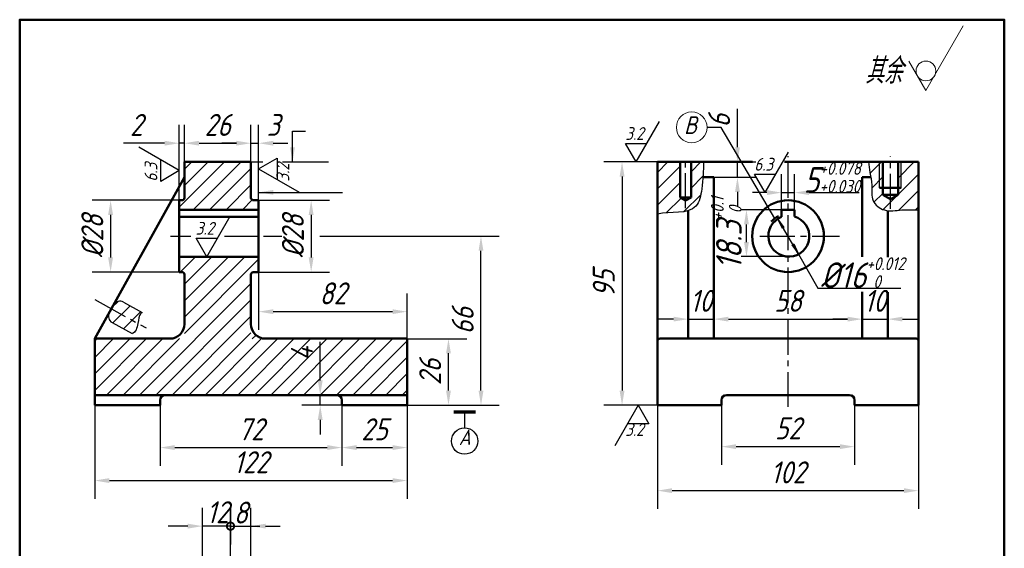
# Model space of a CAD drawing. Header units: millimetres. Extents: x 91 to 226, y 91 to 236.
# Tile 2 of 2: x 91 to 226, y 164 to 236. Entities that reach past the tile are written whole.
import ezdxf

# ---------------------------------------------------------------- set-up
doc = ezdxf.new("R2010")
doc.units = ezdxf.units.MM
doc.header["$LTSCALE"] = 0.5
doc.linetypes.add('CENTER2', pattern=[28.575, 19.05, -3.175, 3.175, -3.175])
for name, color, linetype in [('剖面线层', 7, 'Continuous'), ('尺寸层', 221, 'Continuous'), ('符号层', 7, 'Continuous'), ('细实线层', 7, 'Continuous')]:
    doc.layers.add(name, color=color, linetype=linetype)
doc.layers.add('点画线层', color=3, linetype='CENTER2', lineweight=25)
doc.layers.add('粗实线层', color=1, linetype='Continuous', lineweight=50)
doc.styles.add('工程字体（斜）', font='gbeitc.shx', dxfattribs={"bigfont": 'gbcbig.shx'})
doc.styles.add('工程斜体', font='gbeitc.shx', dxfattribs={"bigfont": 'gbcbig.shx'})
doc.dimstyles.new('小箭头', dxfattribs={"dimtxt": 3, "dimasz": 2, "dimexe": 2.5, "dimexo": 0, "dimgap": 1, "dimtad": 1, "dimdsep": 46, "dimtxsty": '工程字体（斜）', "dimcen": 0, "dimadec": 0, "dimazin": 0, "dimtfac": 1, "dimtmove": 0, "dimatfit": 3, "dimfxl": 0, "dimarcsym": 0})
pattern_1 = [(45, (-101.2412, -183.2905), (-1.122532, 1.122532), [])]

# ---------------------------------------------------------------- blocks, each defined once
blk = doc.blocks.new('*D13')
at = {"layer": 'Defpoints', "color": 0, "ltscale": 0.5}
for p in [(113.49, 219.09), (113.49, 216.54), (112.79, 211.29)]:
    blk.add_point(p, dxfattribs=at)
at = {"layer": '尺寸层', "color": 0, "lineweight": -2, "ltscale": 0.5}
for p, q in [((112.79, 211.29), (112.79, 221.59)), ((113.49, 216.54), (113.49, 221.59)), ((110.79, 219.09), (105.17, 219.09)), ((113.49, 219.09), (112.79, 219.09)), ((115.49, 219.09), (117.49, 219.09))]:
    blk.add_line(p, q, dxfattribs=at)
at = {"layer": '尺寸层', "color": 0, "ltscale": 0.5}
for points in [[(110.79, 219.42), (110.79, 218.76), (112.79, 219.09)], [(115.49, 219.42), (115.49, 218.76), (113.49, 219.09)]]:
    blk.add_solid(points, dxfattribs=at)
at = {"layer": '尺寸层', "color": 0, "ltscale": 0.5, "insert": (106.92, 221.59), "char_height": 3, "attachment_point": 5, "style": '工程字体（斜）'}
blk.add_mtext('2', dxfattribs=at)
blk = doc.blocks.new('*D14')
at = {"layer": 'Defpoints', "color": 0, "ltscale": 0.5}
for p in [(122.59, 219.09), (113.49, 216.54), (122.59, 216.54)]:
    blk.add_point(p, dxfattribs=at)
at = {"layer": '尺寸层', "color": 0, "lineweight": -2, "ltscale": 0.5}
for p, q in [((113.49, 216.54), (113.49, 221.59)), ((122.59, 216.54), (122.59, 221.59)), ((115.49, 219.09), (120.59, 219.09))]:
    blk.add_line(p, q, dxfattribs=at)
at = {"layer": '尺寸层', "color": 0, "ltscale": 0.5}
for points in [[(115.49, 219.42), (115.49, 218.76), (113.49, 219.09)], [(120.59, 219.42), (120.59, 218.76), (122.59, 219.09)]]:
    blk.add_solid(points, dxfattribs=at)
at = {"layer": '尺寸层', "color": 0, "ltscale": 0.5, "insert": (118.04, 221.59), "char_height": 3, "attachment_point": 5, "style": '工程字体（斜）'}
blk.add_mtext('26', dxfattribs=at)
blk = doc.blocks.new('*D15')
at = {"layer": 'Defpoints', "color": 0, "ltscale": 0.5}
for p in [(123.64, 219.09), (122.59, 216.54), (123.64, 211.29)]:
    blk.add_point(p, dxfattribs=at)
at = {"layer": '尺寸层', "color": 0, "lineweight": -2, "ltscale": 0.5}
for p, q in [((122.59, 216.54), (122.59, 221.59)), ((123.64, 211.29), (123.64, 221.59)), ((120.59, 219.09), (118.59, 219.09)), ((122.59, 219.09), (123.64, 219.09)), ((125.64, 219.09), (127.64, 219.09))]:
    blk.add_line(p, q, dxfattribs=at)
at = {"layer": '尺寸层', "color": 0, "ltscale": 0.5}
for points in [[(120.59, 219.42), (120.59, 218.76), (122.59, 219.09)], [(125.64, 219.42), (125.64, 218.76), (123.64, 219.09)]]:
    blk.add_solid(points, dxfattribs=at)
at = {"layer": '尺寸层', "color": 0, "ltscale": 0.5, "insert": (125.64, 221.59), "char_height": 3, "attachment_point": 5, "style": '工程字体（斜）'}
blk.add_mtext('3', dxfattribs=at)
blk = doc.blocks.new('粗糙度符号1')
at = {"layer": '细实线层', "ltscale": 0.5}
for p, q in [((0, 0), (6.38, 11.05)), ((0, 0), (-2.92, 5.05)), ((-2.92, 5.05), (2.92, 5.05))]:
    blk.add_line(p, q, dxfattribs=at)
at = {"layer": '细实线层', "ltscale": 0.5, "style": '工程字体（斜）'}
blk.add_attdef('CCD', (-3, 6), '', height=3.5, dxfattribs=at)
blk = doc.blocks.new('*D16')
at = {"layer": 'Defpoints', "color": 0, "ltscale": 0.5}
for p in [(123.64, 211.29), (123.64, 201.49), (130.82, 201.49)]:
    blk.add_point(p, dxfattribs=at)
at = {"layer": '尺寸层', "color": 0, "lineweight": -2, "ltscale": 0.5}
for p, q in [((123.64, 211.29), (133.32, 211.29)), ((130.82, 209.29), (130.82, 203.49)), ((123.64, 201.49), (133.32, 201.49))]:
    blk.add_line(p, q, dxfattribs=at)
at = {"layer": '尺寸层', "color": 0, "ltscale": 0.5}
for points in [[(130.48, 209.29), (131.15, 209.29), (130.82, 211.29)], [(130.48, 203.49), (131.15, 203.49), (130.82, 201.49)]]:
    blk.add_solid(points, dxfattribs=at)
at = {"layer": '尺寸层', "color": 0, "ltscale": 0.5, "insert": (128.32, 206.39), "char_height": 3, "attachment_point": 5, "rotation": 90, "style": '工程字体（斜）'}
blk.add_mtext('%%C28', dxfattribs=at)
blk = doc.blocks.new('*D17')
at = {"layer": 'Defpoints', "color": 0, "ltscale": 0.5}
for p in [(123.64, 201.49), (143.94, 196.08), (143.94, 192.39)]:
    blk.add_point(p, dxfattribs=at)
at = {"layer": '尺寸层', "color": 0, "lineweight": -2, "ltscale": 0.5}
for p, q in [((123.64, 201.49), (123.64, 193.58)), ((143.94, 192.39), (143.94, 198.58)), ((125.64, 196.08), (141.94, 196.08))]:
    blk.add_line(p, q, dxfattribs=at)
at = {"layer": '尺寸层', "color": 0, "ltscale": 0.5}
for points in [[(125.64, 196.41), (125.64, 195.75), (123.64, 196.08)], [(141.94, 196.41), (141.94, 195.75), (143.94, 196.08)]]:
    blk.add_solid(points, dxfattribs=at)
at = {"layer": '尺寸层', "color": 0, "ltscale": 0.5, "insert": (133.79, 198.58), "char_height": 3, "attachment_point": 5, "style": '工程字体（斜）'}
blk.add_mtext('82', dxfattribs=at)
blk = doc.blocks.new('*D18')
at = {"layer": 'Defpoints', "color": 0, "ltscale": 0.5}
for p in [(132.06, 184.69), (135.02, 184.69), (135.02, 183.29)]:
    blk.add_point(p, dxfattribs=at)
at = {"layer": '尺寸层', "color": 0, "lineweight": -2, "ltscale": 0.5}
for p, q in [((132.06, 186.69), (132.06, 191.94)), ((135.02, 184.69), (129.56, 184.69)), ((132.06, 183.29), (132.06, 184.69)), ((135.02, 183.29), (129.56, 183.29)), ((132.06, 181.29), (132.06, 179.29))]:
    blk.add_line(p, q, dxfattribs=at)
at = {"layer": '尺寸层', "color": 0, "ltscale": 0.5}
for points in [[(131.72, 186.69), (132.39, 186.69), (132.06, 184.69)], [(131.72, 181.29), (132.39, 181.29), (132.06, 183.29)]]:
    blk.add_solid(points, dxfattribs=at)
at = {"layer": '尺寸层', "color": 0, "ltscale": 0.5, "insert": (129.56, 190.32), "char_height": 3, "attachment_point": 5, "rotation": 90, "style": '工程字体（斜）'}
blk.add_mtext('4', dxfattribs=at)
blk = doc.blocks.new('*D19')
at = {"layer": 'Defpoints', "color": 0, "ltscale": 0.5}
for p in [(143.94, 192.39), (149.59, 192.39), (143.94, 183.29)]:
    blk.add_point(p, dxfattribs=at)
at = {"layer": '尺寸层', "color": 0, "lineweight": -2, "ltscale": 0.5}
for p, q in [((143.94, 192.39), (152.09, 192.39)), ((149.59, 185.29), (149.59, 190.39)), ((143.94, 183.29), (152.09, 183.29))]:
    blk.add_line(p, q, dxfattribs=at)
at = {"layer": '尺寸层', "color": 0, "ltscale": 0.5}
for points in [[(149.26, 190.39), (149.92, 190.39), (149.59, 192.39)], [(149.26, 185.29), (149.92, 185.29), (149.59, 183.29)]]:
    blk.add_solid(points, dxfattribs=at)
at = {"layer": '尺寸层', "color": 0, "ltscale": 0.5, "insert": (147.09, 187.84), "char_height": 3, "attachment_point": 5, "rotation": 90, "style": '工程字体（斜）'}
blk.add_mtext('26', dxfattribs=at)
blk = doc.blocks.new('粗糙度符号2')
at = {"layer": '细实线层', "ltscale": 0.5}
for p, q in [((0, 0), (-6.38, -11.05)), ((0, 0), (2.92, -5.05)), ((2.92, -5.05), (-2.92, -5.05))]:
    blk.add_line(p, q, dxfattribs=at)
at = {"layer": '细实线层', "ltscale": 0.5, "style": '工程字体（斜）'}
blk.add_attdef('CCD', (-3.52, -8.38), '', height=3.5, dxfattribs=at)
blk = doc.blocks.new('*D20')
at = {"layer": 'Defpoints', "color": 0, "ltscale": 0.5}
for p in [(178.16, 216.54), (173.32, 183.29), (178.16, 183.29)]:
    blk.add_point(p, dxfattribs=at)
at = {"layer": '尺寸层', "color": 0, "lineweight": -2, "ltscale": 0.5}
for p, q in [((178.16, 216.54), (170.82, 216.54)), ((173.32, 214.54), (173.32, 185.29)), ((178.16, 183.29), (170.82, 183.29))]:
    blk.add_line(p, q, dxfattribs=at)
at = {"layer": '尺寸层', "color": 0, "ltscale": 0.5}
for points in [[(172.99, 214.54), (173.66, 214.54), (173.32, 216.54)], [(172.99, 185.29), (173.66, 185.29), (173.32, 183.29)]]:
    blk.add_solid(points, dxfattribs=at)
at = {"layer": '尺寸层', "color": 0, "ltscale": 0.5, "insert": (170.82, 199.92), "char_height": 3, "attachment_point": 5, "rotation": 90, "style": '工程字体（斜）'}
blk.add_mtext('95', dxfattribs=at)
blk = doc.blocks.new('*D21')
at = {"layer": 'Defpoints', "color": 0, "ltscale": 0.5}
for p in [(185.86, 216.54), (189.1, 216.54), (185.86, 214.44)]:
    blk.add_point(p, dxfattribs=at)
at = {"layer": '尺寸层', "color": 0, "lineweight": -2, "ltscale": 0.5}
for p, q in [((189.1, 218.54), (189.1, 223.79)), ((185.86, 216.54), (191.6, 216.54)), ((189.1, 214.44), (189.1, 216.54)), ((185.86, 214.44), (191.6, 214.44)), ((189.1, 212.44), (189.1, 210.44))]:
    blk.add_line(p, q, dxfattribs=at)
at = {"layer": '尺寸层', "color": 0, "ltscale": 0.5}
for points in [[(188.77, 218.54), (189.43, 218.54), (189.1, 216.54)], [(188.77, 212.44), (189.43, 212.44), (189.1, 214.44)]]:
    blk.add_solid(points, dxfattribs=at)
at = {"layer": '尺寸层', "color": 0, "ltscale": 0.5, "insert": (186.6, 222.17), "char_height": 3, "attachment_point": 5, "rotation": 90, "style": '工程字体（斜）'}
blk.add_mtext('6', dxfattribs=at)
blk = doc.blocks.new('jt')
h = blk.add_hatch(color=256)
h.paths.add_polyline_path([(0, 0), (-0.76, -7.26), (0, -7.26)])
h.paths.add_polyline_path([(0, 0), (0, -7.26), (0.76, -7.26)])
for p, q in [((-0.76, -7.26), (0, 0)), ((0.76, -7.26), (0, 0)), ((0, -7.26), (-0.76, -7.26)), ((0, -7.26), (0.76, -7.26))]:
    blk.add_line(p, q)
blk = doc.blocks.new('箭头')
at = {"layer": '细实线层', "ltscale": 0.5}
blk.add_blockref('jt', (0, 0), dxfattribs=at)
blk = doc.blocks.new('*D22')
at = {"layer": 'Defpoints', "color": 0, "ltscale": 0.5}
for p in [(186.91, 183.29), (205.11, 183.29), (205.11, 177.64)]:
    blk.add_point(p, dxfattribs=at)
at = {"layer": '尺寸层', "color": 0, "lineweight": -2, "ltscale": 0.5}
for p, q in [((186.91, 183.29), (186.91, 175.14)), ((205.11, 183.29), (205.11, 175.14)), ((188.91, 177.64), (203.11, 177.64))]:
    blk.add_line(p, q, dxfattribs=at)
at = {"layer": '尺寸层', "color": 0, "ltscale": 0.5}
for points in [[(188.91, 177.97), (188.91, 177.31), (186.91, 177.64)], [(203.11, 177.97), (203.11, 177.31), (205.11, 177.64)]]:
    blk.add_solid(points, dxfattribs=at)
at = {"layer": '尺寸层', "color": 0, "ltscale": 0.5, "insert": (196.01, 180.14), "char_height": 3, "attachment_point": 5, "style": '工程字体（斜）'}
blk.add_mtext('52', dxfattribs=at)
blk = doc.blocks.new('*D23')
at = {"layer": 'Defpoints', "color": 0, "ltscale": 0.5}
for p in [(178.16, 183.29), (213.86, 183.29), (213.86, 171.63)]:
    blk.add_point(p, dxfattribs=at)
at = {"layer": '尺寸层', "color": 0, "lineweight": -2, "ltscale": 0.5}
for p, q in [((178.16, 183.29), (178.16, 169.13)), ((213.86, 183.29), (213.86, 169.13)), ((180.16, 171.63), (211.86, 171.63))]:
    blk.add_line(p, q, dxfattribs=at)
at = {"layer": '尺寸层', "color": 0, "ltscale": 0.5}
for points in [[(180.16, 171.96), (180.16, 171.3), (178.16, 171.63)], [(211.86, 171.96), (211.86, 171.3), (213.86, 171.63)]]:
    blk.add_solid(points, dxfattribs=at)
at = {"layer": '尺寸层', "color": 0, "ltscale": 0.5, "insert": (196.01, 174.13), "char_height": 3, "attachment_point": 5, "style": '工程字体（斜）'}
blk.add_mtext('102', dxfattribs=at)
blk = doc.blocks.new('*D24')
at = {"layer": 'Defpoints', "color": 0, "ltscale": 0.5}
for p in [(185.86, 195.06), (185.86, 195.06), (182.36, 192.39)]:
    blk.add_point(p, dxfattribs=at)
at = {"layer": '尺寸层', "color": 0, "lineweight": -2, "ltscale": 0.5}
for p, q in [((182.36, 192.39), (182.36, 197.56)), ((185.86, 195.06), (185.86, 197.56)), ((180.36, 195.06), (178.36, 195.06)), ((182.36, 195.06), (185.86, 195.06)), ((187.86, 195.06), (189.86, 195.06))]:
    blk.add_line(p, q, dxfattribs=at)
at = {"layer": '尺寸层', "color": 0, "ltscale": 0.5}
for points in [[(180.36, 195.39), (180.36, 194.73), (182.36, 195.06)], [(187.86, 195.39), (187.86, 194.73), (185.86, 195.06)]]:
    blk.add_solid(points, dxfattribs=at)
at = {"layer": '尺寸层', "color": 0, "ltscale": 0.5, "insert": (184.11, 197.56), "char_height": 3, "attachment_point": 5, "style": '工程字体（斜）'}
blk.add_mtext('10', dxfattribs=at)
blk = doc.blocks.new('*D25')
at = {"layer": 'Defpoints', "color": 0, "ltscale": 0.5}
for p in [(206.16, 195.6), (185.86, 195.06), (206.16, 195.06)]:
    blk.add_point(p, dxfattribs=at)
at = {"layer": '尺寸层', "color": 0, "lineweight": -2, "ltscale": 0.5}
for p, q in [((185.86, 195.06), (185.86, 197.56)), ((206.16, 195.6), (206.16, 192.56)), ((187.86, 195.06), (204.16, 195.06))]:
    blk.add_line(p, q, dxfattribs=at)
at = {"layer": '尺寸层', "color": 0, "ltscale": 0.5}
for points in [[(187.86, 195.39), (187.86, 194.73), (185.86, 195.06)], [(204.16, 195.39), (204.16, 194.73), (206.16, 195.06)]]:
    blk.add_solid(points, dxfattribs=at)
at = {"layer": '尺寸层', "color": 0, "ltscale": 0.5, "insert": (196.01, 197.56), "char_height": 3, "attachment_point": 5, "style": '工程字体（斜）'}
blk.add_mtext('58', dxfattribs=at)
blk = doc.blocks.new('*D26')
at = {"layer": 'Defpoints', "color": 0, "ltscale": 0.5}
for p in [(206.16, 195.6), (209.66, 195.57), (209.66, 195.06)]:
    blk.add_point(p, dxfattribs=at)
at = {"layer": '尺寸层', "color": 0, "lineweight": -2, "ltscale": 0.5}
for p, q in [((206.16, 195.6), (206.16, 192.56)), ((209.66, 195.57), (209.66, 192.56)), ((204.16, 195.06), (202.16, 195.06)), ((206.16, 195.06), (209.66, 195.06)), ((211.66, 195.06), (213.66, 195.06))]:
    blk.add_line(p, q, dxfattribs=at)
at = {"layer": '尺寸层', "color": 0, "ltscale": 0.5}
for points in [[(204.16, 195.39), (204.16, 194.73), (206.16, 195.06)], [(211.66, 195.39), (211.66, 194.73), (209.66, 195.06)]]:
    blk.add_solid(points, dxfattribs=at)
at = {"layer": '尺寸层', "color": 0, "ltscale": 0.5, "insert": (207.91, 197.56), "char_height": 3, "attachment_point": 5, "style": '工程字体（斜）'}
blk.add_mtext('10', dxfattribs=at)
blk = doc.blocks.new('_DotSmall')
at = {"color": 0, "linetype": 'ByBlock', "const_width": 0.5}
blk.add_lwpolyline([(-0.0625, 0, 1), (0.0625, 0, 1)], format="xyb", close=True, dxfattribs=at)
blk = doc.blocks.new('*D27')
at = {"layer": 'Defpoints', "color": 0, "ltscale": 0.5}
for p in [(122.59, 166.78), (122.59, 162.69), (119.79, 160.78)]:
    blk.add_point(p, dxfattribs=at)
at = {"layer": '尺寸层', "color": 0, "lineweight": -2, "ltscale": 0.5}
for p, q in [((119.79, 160.78), (119.79, 169.28)), ((122.59, 162.69), (122.59, 169.28)), ((119.79, 166.78), (117.79, 166.78)), ((119.79, 166.78), (122.59, 166.78)), ((124.59, 166.78), (126.59, 166.78))]:
    blk.add_line(p, q, dxfattribs=at)
at = {"layer": '尺寸层', "color": 0, "ltscale": 0.5}
blk.add_solid([(124.59, 167.11), (124.59, 166.45), (122.59, 166.78)], dxfattribs=at)
at = {"layer": '尺寸层', "color": 0, "lineweight": -2, "ltscale": 0.5, "xscale": 2, "yscale": 2, "zscale": 2}
blk.add_blockref('_DotSmall', (119.79, 166.78), dxfattribs=at)
at = {"layer": '尺寸层', "color": 0, "ltscale": 0.5, "insert": (121.19, 168.63), "char_height": 3, "attachment_point": 5, "style": '工程字体（斜）'}
blk.add_mtext('8', dxfattribs=at)
blk = doc.blocks.new('*D33')
at = {"layer": 'Defpoints', "color": 0, "ltscale": 0.5}
for p in [(112.79, 211.29), (103.4, 201.49), (112.79, 201.49)]:
    blk.add_point(p, dxfattribs=at)
at = {"layer": '尺寸层', "color": 0, "lineweight": -2, "ltscale": 0.5}
for p, q in [((112.79, 211.29), (100.9, 211.29)), ((103.4, 209.29), (103.4, 203.49)), ((112.79, 201.49), (100.9, 201.49))]:
    blk.add_line(p, q, dxfattribs=at)
at = {"layer": '尺寸层', "color": 0, "ltscale": 0.5}
for points in [[(103.06, 209.29), (103.73, 209.29), (103.4, 211.29)], [(103.06, 203.49), (103.73, 203.49), (103.4, 201.49)]]:
    blk.add_solid(points, dxfattribs=at)
at = {"layer": '尺寸层', "color": 0, "ltscale": 0.5, "insert": (100.9, 206.39), "char_height": 3, "attachment_point": 5, "rotation": 90, "style": '工程字体（斜）'}
blk.add_mtext('%%c28', dxfattribs=at)
blk = doc.blocks.new('*D34')
at = {"layer": 'Defpoints', "color": 0, "ltscale": 0.5}
for p in [(101.24, 183.29), (143.94, 183.29), (143.94, 173.01)]:
    blk.add_point(p, dxfattribs=at)
at = {"layer": '尺寸层', "color": 0, "lineweight": -2, "ltscale": 0.5}
for p, q in [((101.24, 183.29), (101.24, 170.51)), ((143.94, 183.29), (143.94, 170.51)), ((103.24, 173.01), (141.94, 173.01))]:
    blk.add_line(p, q, dxfattribs=at)
at = {"layer": '尺寸层', "color": 0, "ltscale": 0.5}
for points in [[(103.24, 173.34), (103.24, 172.67), (101.24, 173.01)], [(141.94, 173.34), (141.94, 172.67), (143.94, 173.01)]]:
    blk.add_solid(points, dxfattribs=at)
at = {"layer": '尺寸层', "color": 0, "ltscale": 0.5, "insert": (122.59, 175.51), "char_height": 3, "attachment_point": 5, "style": '工程字体（斜）'}
blk.add_mtext('122', dxfattribs=at)
blk = doc.blocks.new('*D35')
at = {"layer": 'Defpoints', "color": 0, "ltscale": 0.5}
for p in [(110.17, 183.29), (135.02, 183.29), (135.02, 177.51)]:
    blk.add_point(p, dxfattribs=at)
at = {"layer": '尺寸层', "color": 0, "lineweight": -2, "ltscale": 0.5}
for p, q in [((110.17, 183.29), (110.17, 175.01)), ((135.02, 183.29), (135.02, 175.01)), ((112.17, 177.51), (133.02, 177.51))]:
    blk.add_line(p, q, dxfattribs=at)
at = {"layer": '尺寸层', "color": 0, "ltscale": 0.5}
for points in [[(112.17, 177.85), (112.17, 177.18), (110.17, 177.51)], [(133.02, 177.85), (133.02, 177.18), (135.02, 177.51)]]:
    blk.add_solid(points, dxfattribs=at)
at = {"layer": '尺寸层', "color": 0, "ltscale": 0.5, "insert": (122.59, 180.01), "char_height": 3, "attachment_point": 5, "style": '工程字体（斜）'}
blk.add_mtext('72', dxfattribs=at)
blk = doc.blocks.new('*D36')
at = {"layer": 'Defpoints', "color": 0, "ltscale": 0.5}
for p in [(135.02, 183.29), (143.94, 183.29), (143.94, 177.51)]:
    blk.add_point(p, dxfattribs=at)
at = {"layer": '细实线层', "color": 0, "lineweight": -2, "ltscale": 0.5}
for p, q in [((135.02, 183.29), (135.02, 175.01)), ((143.94, 183.29), (143.94, 175.01)), ((137.02, 177.51), (141.94, 177.51))]:
    blk.add_line(p, q, dxfattribs=at)
at = {"layer": '细实线层', "color": 0, "ltscale": 0.5}
for points in [[(137.02, 177.85), (137.02, 177.18), (135.02, 177.51)], [(141.94, 177.85), (141.94, 177.18), (143.94, 177.51)]]:
    blk.add_solid(points, dxfattribs=at)
at = {"layer": '细实线层', "color": 0, "ltscale": 0.5, "insert": (139.48, 180.01), "char_height": 3, "attachment_point": 5, "style": '工程字体（斜）'}
blk.add_mtext('25', dxfattribs=at)
blk = doc.blocks.new('fgfg')
at = {"layer": '剖面线层', "ltscale": 0.5}
h = blk.add_hatch(dxfattribs=at)
h.set_pattern_fill('ANSI31', scale=0.5, style=0)
h.set_pattern_definition(pattern_1)
h.paths.add_polyline_path([(12.25, 33.25), (12.25, 28.35, -0.4142136), (11.9, 28), (11.55, 28), (11.55, 26.705), (22.4, 26.705), (22.4, 28), (21.7, 28, -0.4142136), (21.35, 28.35), (21.35, 33.25)])
h.paths.add_polyline_path([(21.35, 9.1), (21.35, 17.85, -0.4142136), (21.7, 18.2), (22.4, 18.2), (22.4, 20.3), (11.55, 20.3), (11.55, 18.2), (11.9, 18.2, -0.4142136), (12.25, 17.85), (12.25, 9.1), (0, 9.1), (0, 1.4), (42.7, 1.4), (42.7, 9.1)])
h.paths.add_polyline_path([(26.065, 5.65), (26.065, 8.4), (30.565, 8.4), (30.565, 5.65)], flags=24)
h = blk.add_hatch(dxfattribs=at)
h.set_pattern_fill('ANSI31', scale=0.5, style=0)
h.set_pattern_definition(pattern_1)
edge = h.paths.add_edge_path()
edge.add_line((80.037, 33.25), (76.922, 33.25))
edge.add_line((76.922, 33.25), (76.922, 26.111))
edge.add_spline(control_points=[(76.922, 26.111), (78.211, 26.404), (79.906, 26.222), (81.122, 26.581)], knot_values=[24.0689124, 24.0689124, 24.0689124, 24.0689124, 35.0737755, 35.0737755, 35.0737755, 35.0737755], degree=3, periodic=0)
edge.add_spline(control_points=[(81.122, 26.581), (81.542, 26.705), (82.584, 27.246), (82.962, 29.241), (83.097, 30.628), (83.133, 31.15)], knot_values=[8.7218042, 8.7218042, 8.7218042, 8.7218042, 12.5265718, 19.6356751, 24.0689124, 24.0689124, 24.0689124, 24.0689124], degree=3, periodic=0)
edge.add_spline(control_points=[(83.133, 31.15), (83.184, 31.866), (83.207, 32.561), (83.221, 33.25)], knot_values=[2.6361913, 2.6361913, 2.6361913, 2.6361913, 8.7218042, 8.7218042, 8.7218042, 8.7218042], degree=3, periodic=0)
edge.add_line((83.221, 33.25), (81.507, 33.25))
edge.add_line((81.507, 33.25), (81.507, 28.376))
edge.add_line((81.507, 28.376), (80.772, 27.952))
edge.add_line((80.772, 27.952), (80.037, 28.376))
edge.add_line((80.037, 28.376), (80.037, 33.25))
edge = h.paths.add_edge_path()
edge.add_line((107.284, 33.25), (105.775, 33.25))
edge.add_spline(control_points=[(105.775, 33.25), (105.827, 32.759), (105.914, 32.056), (106.046, 31.362), (106.084, 31.15)], knot_values=[2.3294239, 2.3294239, 2.3294239, 2.3294239, 6.5528569, 8.4081373, 8.4081373, 8.4081373, 8.4081373], degree=3, periodic=0)
edge.add_spline(control_points=[(106.084, 31.15), (106.147, 30.793), (106.31, 29.732), (105.994, 27.86), (107.454, 26.752), (108.261, 26.602), (108.422, 26.586)], knot_values=[8.4081373, 8.4081373, 8.4081373, 8.4081373, 11.5255135, 17.6137487, 23.301903, 24.7105835, 24.7105835, 24.7105835, 24.7105835], degree=3, periodic=0)
edge.add_spline(control_points=[(108.422, 26.586), (109.036, 26.521), (110.41, 26.786), (111.879, 26.65), (112.622, 26.699)], knot_values=[24.7105835, 24.7105835, 24.7105835, 24.7105835, 30.0789855, 36.4434153, 36.4434153, 36.4434153, 36.4434153], degree=3, periodic=0)
edge.add_line((112.622, 26.699), (112.622, 33.25))
edge.add_line((112.622, 33.25), (110.259, 33.25))
edge.add_line((110.259, 33.25), (110.259, 29.695))
edge.add_line((110.259, 29.695), (109.813, 29.695))
edge.add_line((109.813, 29.695), (109.813, 28.761))
edge.add_line((109.813, 28.761), (108.772, 28.16))
edge.add_line((108.772, 28.16), (107.731, 28.761))
edge.add_line((107.731, 28.761), (107.731, 29.695))
edge.add_line((107.731, 29.695), (107.284, 29.695))
edge.add_line((107.284, 29.695), (107.284, 33.25))
h.paths.add_polyline_path([(107.731, 33.25), (107.284, 33.25), (107.284, 29.695), (107.731, 29.695)], flags=17)
h.paths.add_polyline_path([(110.259, 33.25), (109.813, 33.25), (109.813, 29.695), (110.259, 29.695)], flags=17)
h = blk.add_hatch(dxfattribs=at)
h.set_pattern_fill('ANSI31', scale=0.5, style=0)
h.set_pattern_definition(pattern_1)
edge = h.paths.add_edge_path()
edge.add_line((6.479, 12.683), (3.923, 14.103))
edge.add_arc((3.438, 13.229), 1, 60.9454, 150.9454)
edge.add_line((2.563, 13.714), (2.272, 13.19))
edge.add_line((2.272, 13.19), (5.896, 11.177))
edge.add_spline(control_points=[(5.896, 11.177), (5.988, 11.711), (6.001, 12.342), (6.391, 12.635), (6.479, 12.683)], knot_values=[1.2713767, 1.2713767, 1.2713767, 1.2713767, 2.6489764, 2.9859646, 2.9859646, 2.9859646, 2.9859646], degree=3, periodic=0)
edge = h.paths.add_edge_path()
edge.add_line((2.272, 13.19), (1.981, 12.665))
edge.add_arc((2.855, 12.18), 1, 150.9454, 240.9454)
edge.add_line((2.369, 11.305), (5.096, 9.791))
edge.add_spline(control_points=[(5.096, 9.791), (5.571, 9.897), (5.789, 10.555), (5.896, 11.177)], knot_values=[2.9859646, 2.9859646, 2.9859646, 2.9859646, 4.5861824, 4.5861824, 4.5861824, 4.5861824], degree=3, periodic=0)
edge.add_line((5.896, 11.177), (2.272, 13.19))
at = {"layer": '尺寸层', "color": 7, "ltscale": 0.5}
for p, q in [((85.64, 37.966), (83.706, 37.966)), ((92.949, 25.507), (85.64, 37.966)), ((21.35, 33.25), (22.988, 33.25)), ((25.641, 33.25), (31.925, 33.25)), ((93.897, 26.707), (93.897, 31.549)), ((95.647, 26.707), (95.647, 31.549)), ((91.897, 29.049), (89.897, 29.049)), ((93.897, 29.049), (95.647, 29.049)), ((97.647, 29.049), (104.489, 29.049)), ((94.772, 26.707), (88.303, 26.707)), ((89.087, 22.302), (89.087, 24.707)), ((96.198, 20.629), (93.4, 25.476)), ((23.041, 23.1), (25.545, 23.1)), ((30.778, 23.1), (55.296, 23.1)), ((52.796, 2), (52.796, 21.1)), ((94.772, 20.302), (88.364, 20.302)), ((96.198, 20.629), (98.863, 16.014)), ((98.863, 16.014), (110.182, 16.014)), ((21.531, 9.086), (22.037, 9.591)), ((42.7, 0), (55.296, 0)), ((14.7, -24.455), (14.7, -14.01)), ((18.55, -14.01), (18.55, -19.01)), ((12.7, -16.51), (10.024, -16.51)), ((18.55, -16.51), (14.7, -16.51)), ((20.55, -16.51), (22.55, -16.51))]:
    blk.add_line(p, q, dxfattribs=at)
for points in [[(91.897, 29.382), (91.897, 28.715), (93.897, 29.049)], [(97.647, 29.382), (97.647, 28.715), (95.647, 29.049)], [(88.753, 24.707), (89.42, 24.707), (89.087, 26.707)], [(52.463, 21.1), (53.129, 21.1), (52.796, 23.1)], [(88.753, 22.302), (89.42, 22.302), (89.087, 20.302)], [(52.463, 2), (53.129, 2), (52.796, 0)], [(12.7, -16.177), (12.7, -16.844), (14.7, -16.51)]]:
    blk.add_solid(points, dxfattribs=at)
at = {"layer": '点画线层', "color": 7, "ltscale": 0.5}
for p, q in [((80.772, 26.943), (80.772, 34.04)), ((94.772, -0.23), (94.772, 34.04)), ((108.772, 26.855), (108.772, 34.04)), ((10.334, 23.1), (13.107, 23.1)), ((17.724, 23.1), (23.041, 23.1)), ((90.932, 23.1), (101.828, 23.1)), ((0, 14.452), (7.008, 10.559))]:
    blk.add_line(p, q, dxfattribs=at)
at = {"layer": '符号层', "lineweight": 70}
blk.add_line((49.061, -0.911), (52.061, -0.911), dxfattribs=at)
at = {"layer": '符号层', "lineweight": 25}
for p, q in [((49.061, -0.911), (50.561, -0.911)), ((50.561, -0.911), (50.561, -3.089))]:
    blk.add_line(p, q, dxfattribs=at)
at = {"layer": '符号层', "color": 7, "lineweight": 20}
blk.add_circle((81.606, 37.966), 2.1, dxfattribs=at)
at = {"layer": '粗实线层', "color": 7, "ltscale": 0.5}
for p, q in [((12.25, 33.25), (21.35, 33.25)), ((12.25, 33.25), (12.25, 28.35)), ((12.25, 33.25), (12.25, 28.35)), ((12.25, 33.25), (12.25, 28.35)), ((12.25, 33.25), (12.25, 28.35)), ((21.35, 33.25), (21.35, 28.35)), ((76.922, 0), (76.922, 33.25)), ((76.922, 33.25), (89.908, 33.25)), ((80.037, 28.376), (80.037, 33.25)), ((81.507, 28.376), (81.507, 33.25)), ((94.286, 33.25), (112.622, 33.25)), ((107.731, 28.761), (107.731, 33.25)), ((109.813, 28.761), (109.813, 33.25)), ((112.622, 33.25), (112.622, 0)), ((12.25, 31.15), (0, 9.1)), ((83.133, 31.15), (84.622, 31.15)), ((84.622, 9.1), (84.622, 31.15)), ((104.922, 31.15), (106.084, 31.15)), ((104.922, 20.257), (104.922, 31.15)), ((107.284, 29.695), (110.259, 29.695)), ((80.772, 27.952), (80.037, 28.376)), ((80.037, 28.376), (81.507, 28.376)), ((80.772, 27.952), (81.507, 28.376)), ((108.772, 28.16), (107.731, 28.761)), ((107.731, 28.761), (109.813, 28.761)), ((109.813, 28.761), (108.772, 28.16)), ((11.55, 28), (11.9, 28)), ((11.55, 28), (11.55, 18.2)), ((21.7, 28), (22.4, 28)), ((22.4, 28), (22.4, 18.2)), ((11.55, 26.705), (22.4, 26.705)), ((22.4, 25.721), (11.55, 25.721)), ((81.122, 9.1), (81.122, 26.581)), ((93.897, 25.721), (93.897, 26.707)), ((93.897, 26.707), (95.647, 26.707)), ((95.647, 25.793), (95.647, 26.707)), ((108.422, 20.226), (108.422, 26.586)), ((11.55, 20.3), (22.4, 20.3)), ((11.55, 18.2), (11.9, 18.2)), ((12.25, 17.85), (12.25, 11.1)), ((21.35, 17.85), (21.35, 11.1)), ((21.7, 18.2), (22.4, 18.2)), ((104.922, 9.1), (104.922, 15.516)), ((108.422, 9.1), (108.422, 15.454)), ((0, 0), (0, 9.1)), ((0, 9.1), (10.25, 9.1)), ((23.35, 9.1), (42.7, 9.1)), ((42.7, 9.1), (42.7, 0)), ((77.272, 9.1), (112.272, 9.1)), ((42.7, 1.4), (0, 1.4)), ((86.372, 1.4), (103.172, 1.4)), ((0, 0), (8.925, 0)), ((8.925, 0), (8.925, 0.7)), ((33.775, 0), (33.775, 0.7)), ((33.775, 0), (42.7, 0)), ((76.922, 0), (85.672, 0)), ((85.672, 0), (85.672, 0.7)), ((103.872, 0), (103.872, 0.7)), ((103.872, 0), (112.622, 0))]:
    blk.add_line(p, q, dxfattribs=at)
at = {"layer": '粗实线层', "color": 7}
blk.add_lwpolyline([(124.34, -92.651), (124.34, 52.67), (-10.272, 52.67), (-10.272, -92.651)], close=True, dxfattribs=at)
at = {"layer": '粗实线层', "color": 7, "ltscale": 0.5}
blk.add_circle((94.772, 23.1), 4.9, dxfattribs=at)
for centre, radius, start, end in [((11.9, 28.35), 0.35, 270, 0), ((21.7, 28.35), 0.35, 180, 270), ((94.881, 23.1), 2.8, 110.57843, 74.12671), ((95.241, 22.476), 3.8, 117.6452, 136.69702), ((11.9, 17.85), 0.35, 0, 90), ((21.7, 17.85), 0.35, 90, 180), ((10.25, 11.1), 2, 270, 0), ((23.35, 11.1), 2, 180, 270), ((77.272, 8.75), 0.35, 90, 180), ((112.272, 8.75), 0.35, 0, 90), ((9.625, 0.7), 0.7, 90, 180), ((33.075, 0.7), 0.7, 0, 90), ((86.372, 0.7), 0.7, 90, 180), ((103.172, 0.7), 0.7, 0, 90)]:
    blk.add_arc(centre, radius, start, end, dxfattribs=at)
at = {"layer": '细实线层', "lineweight": 20, "ltscale": 0.5}
for p, q in [((118.729, 51.818), (113.626, 42.979)), ((113.626, 42.979), (111.294, 47.018))]:
    blk.add_line(p, q, dxfattribs=at)
at = {"layer": '细实线层', "color": 7, "ltscale": 0.5}
for p, q in [((107.284, 29.695), (107.284, 33.25)), ((110.259, 29.695), (110.259, 33.25)), ((2.563, 13.714), (1.981, 12.665)), ((3.923, 14.103), (6.479, 12.683)), ((2.369, 11.305), (5.096, 9.791))]:
    blk.add_line(p, q, dxfattribs=at)
at = {"layer": '细实线层', "lineweight": 20, "ltscale": 0.5}
blk.add_circle((113.626, 45.671), 1.346, dxfattribs=at)
at = {"layer": '细实线层', "color": 7, "ltscale": 0.5}
for centre, start, end in [((3.438, 13.229), 60.9454, 150.9454), ((2.855, 12.18), 150.9454, 240.9454)]:
    blk.add_arc(centre, 1, start, end, dxfattribs=at)
for points, knots in [([(83.221, 33.25), (83.196, 32.059), (83.112, 30.032), (82.313, 25.816), (78.656, 26.505), (76.922, 26.111)], [2.6361913, 2.6361913, 2.6361913, 2.6361913, 13.1550414, 20.2641448, 35.0737755, 35.0737755, 35.0737755, 35.0737755]), ([(105.775, 33.25), (105.827, 32.759), (105.958, 31.695), (106.349, 29.966), (105.994, 27.86), (108.048, 26.301), (110.233, 26.802), (111.879, 26.65), (112.622, 26.699)], [2.3294239, 2.3294239, 2.3294239, 2.3294239, 6.5528569, 11.5255135, 17.6137487, 23.301903, 30.0789855, 36.4434153, 36.4434153, 36.4434153, 36.4434153]), ([(6.479, 12.683), (6.391, 12.635), (6.001, 12.342), (5.976, 11.122), (5.571, 9.897), (5.096, 9.791)], [1.2713767, 1.2713767, 1.2713767, 1.2713767, 1.6083649, 2.9859646, 4.5861824, 4.5861824, 4.5861824, 4.5861824])]:
    blk.add_open_spline(points, degree=3, knots=knots, dxfattribs=at)
at = {"layer": '尺寸层', "color": 7, "ltscale": 0.5, "xscale": 0.5, "yscale": 0.5, "zscale": 0.5}
for name, p, values in [('粗糙度符号1', (74.027, 33.25), {'CCD': '3.2'}), ('粗糙度符号1', (91.66, 29.049), {'CCD': '6.3'}), ('粗糙度符号1', (15.294, 20.3), {'CCD': '3.2'}), ('粗糙度符号2', (74.276, 0), {'CCD': '3.2'})]:
    blk.add_blockref(name, p, dxfattribs=at).add_auto_attribs(values)
at = {"layer": '尺寸层', "color": 7, "ltscale": 0.5, "xscale": 0.5, "yscale": 0.5, "zscale": 0.5, "rotation": 90}
for name, p, values in [('粗糙度符号1', (11.55, 32.049), {'CCD': '6.3'}), ('粗糙度符号2', (22.4, 32.317), {'CCD': '3.2'})]:
    blk.add_blockref(name, p, dxfattribs=at).add_auto_attribs(values)
at = {"layer": '尺寸层', "color": 7, "ltscale": 0.5, "yscale": 0.1999999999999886, "zscale": 0.2}
for p, xscale, rotation in [((93.4, 25.476), 0.199999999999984, 30.00000000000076), ((96.144, 20.724), -0.199999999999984, 210.0000000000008)]:
    blk.add_blockref('箭头', p, dxfattribs=dict(at, xscale=xscale, rotation=rotation))
at = {"layer": '尺寸层', "color": 7, "ltscale": 0.5, "attachment_point": 5, "style": '工程字体（斜）'}
for s, insert, char_height in [('5{\\H0.5x;\\S+0.078^ +0.030;}', (100.809, 31.136), 3.5), ('%%C16{\\H0.5x;\\S+0.012^  0;}', (104.993, 18.117), 3.5), ('12', (16.792, -14.607), 3)]:
    blk.add_mtext(s, dxfattribs=dict(at, insert=insert, char_height=char_height))
at = {"layer": '尺寸层', "color": 7, "ltscale": 0.5, "attachment_point": 5, "rotation": 90, "style": '工程字体（斜）'}
for s, insert, char_height in [('18.3{\\H0.5x;\\S+0.1^  0;}', (86.337, 23.505), 3.5), ('66', (50.296, 11.55), 3)]:
    blk.add_mtext(s, dxfattribs=dict(at, insert=insert, char_height=char_height))
at = {"layer": '细实线层', "color": 7, "ltscale": 0.5, "style": '工程斜体'}
blk.add_text('其余', height=3.5, dxfattribs=at).set_placement((105.316, 43.941))
at = {"layer": '尺寸层', "color": 7, "ltscale": 0.5}
for base, p1, p2, text, picture, middle in [((87.857, 33.25), (84.622, 31.15), (84.622, 33.25), '6', '*D21', (85.357, 38.875)), ((72.081, 0), (76.922, 33.25), (76.922, 0), '95', '*D20', (69.581, 16.625)), ((29.575, 18.2), (22.4, 28), (22.4, 18.2), '%%C28', '*D16', (27.075, 23.1)), ((30.815, 1.4), (33.775, 0), (33.775, 1.4), '4', '*D18', (28.315, 7.025)), ((48.347, 9.1), (42.7, 0), (42.7, 9.1), '26', '*D19', (45.847, 4.55))]:
    dim = blk.add_linear_dim(base=base, p1=p1, p2=p2, angle=90, text=text, dimstyle='小箭头', dxfattribs=at)
    dim.commit()
    dim.dimension.update_dxf_attribs({"geometry": picture, "text_midpoint": middle, "insert": (-101.241, -183.291)})
for base, p1, p2, text, picture, middle in [((12.25, 35.799), (11.55, 28), (12.25, 33.25), '2', '*D13', (5.675, 35.799)), ((84.622, 11.77), (81.122, 9.1), (84.622, 11.77), '10', '*D24', (82.872, 11.77))]:
    dim = blk.add_linear_dim(base=base, p1=p1, p2=p2, text=text, dimstyle='小箭头', dxfattribs=at)
    dim.commit()
    dim.dimension.update_dxf_attribs({"geometry": picture, "text_midpoint": middle, "dimtype": 128, "insert": (-101.241, -183.291)})
for base, p1, p2, text, override, picture, middle in [((21.35, 35.799), (12.25, 33.25), (21.35, 33.25), '26', {"dimtmove": 1}, '*D14', (16.8, 38.299)), ((104.922, 11.77), (84.622, 11.77), (104.922, 12.308), '58', {"dimtmove": 1}, '*D25', (94.772, 14.27)), ((42.7, -10.285), (0, 0), (42.7, 0), '122', {"dimfxl": 2.5}, '*D34', (21.35, -7.785)), ((33.775, -5.778), (8.925, 0), (33.775, 0), '72', {"dimfxl": 2.5}, '*D35', (21.35, -3.278))]:
    dim = blk.add_linear_dim(base=base, p1=p1, p2=p2, text=text, dimstyle='小箭头', override=override, dxfattribs=at)
    dim.commit()
    dim.dimension.update_dxf_attribs({"geometry": picture, "text_midpoint": middle, "insert": (-101.241, -183.291)})
for base, p1, p2, text, override, picture, middle in [((22.4, 35.799), (21.35, 33.25), (22.4, 28), '3', {"dimtmove": 1}, '*D15', (24.4, 35.799)), ((108.422, 11.77), (104.922, 12.308), (108.422, 12.277), '10', {"dimtmove": 1}, '*D26', (106.672, 11.77)), ((21.35, -16.51), (18.55, -22.506), (21.35, -20.605), '8', {"dimblk1": 'DotSmall', "dimsah": 1, "dimtmove": 1}, '*D27', (19.95, -17.16))]:
    dim = blk.add_linear_dim(base=base, p1=p1, p2=p2, text=text, dimstyle='小箭头', override=override, dxfattribs=at)
    dim.commit()
    dim.dimension.update_dxf_attribs({"geometry": picture, "text_midpoint": middle, "dimtype": 128, "insert": (-101.241, -183.291)})
dim = blk.add_linear_dim(base=(2.155, 18.2), p1=(11.55, 28), p2=(11.55, 18.2), angle=90, text='%%c28', dimstyle='小箭头', override={"dimfxl": 2.5}, dxfattribs=at)
dim.commit()
dim.dimension.update_dxf_attribs({"geometry": '*D33', "text_midpoint": (-0.345, 23.1), "insert": (-101.241, -183.291)})
for base, p1, p2, text, picture, middle in [((42.7, 12.789), (22.4, 18.2), (42.7, 9.1), '82', '*D17', (32.55, 15.289)), ((112.622, -11.659), (76.922, 0), (112.622, 0), '102', '*D23', (94.772, -9.159)), ((103.872, -5.65), (85.672, 0), (103.872, 0), '52', '*D22', (94.772, -3.15))]:
    dim = blk.add_linear_dim(base=base, p1=p1, p2=p2, text=text, dimstyle='小箭头', dxfattribs=at)
    dim.commit()
    dim.dimension.update_dxf_attribs({"geometry": picture, "text_midpoint": middle, "insert": (-101.241, -183.291)})
at = {"layer": '细实线层', "color": 7, "ltscale": 0.5}
dim = blk.add_linear_dim(base=(42.7, -5.778), p1=(33.775, 0), p2=(42.7, 0), text='25', dimstyle='小箭头', override={"dimfxl": 2.5}, dxfattribs=at)
dim.commit()
dim.dimension.update_dxf_attribs({"geometry": '*D36', "text_midpoint": (38.238, -3.278), "insert": (-101.241, -183.291)})
at = {"layer": '尺寸层', "color": 7, "ltscale": 0.5}
for points in [[(27.028, 33.25), (27.028, 37.451), (28.793, 37.451)], [(22.4, 29.085), (33.88, 29.085)]]:
    blk.add_leader(points, dimstyle='小箭头', override={"dimgap": 1, "dimtad": 0}, dxfattribs=at)

msp = doc.modelspace()

# ---------------------------------------------------------------- linework, layer by layer
at = {"layer": '符号层', "lineweight": 25}
msp.add_circle((151.8, 178.4), 1.8, dxfattribs=at)

# ---------------------------------------------------------------- block references
at = {"layer": '细实线层', "color": 7}
msp.add_blockref('fgfg', (101.24, 183.29), dxfattribs=at)

# ---------------------------------------------------------------- texts
at = {"layer": '符号层', "lineweight": 25, "style": '工程字体（斜）'}
msp.add_attdef('A', (151.01, 177.87), 'A', height=2.1, dxfattribs=at)
at = {"layer": '细实线层', "color": 7, "ltscale": 0.5, "style": '工程字体（斜）'}
msp.add_attdef('B', (181.79, 220.33), 'A', height=2.45, dxfattribs=at)

doc.saveas('drawing.dxf')
